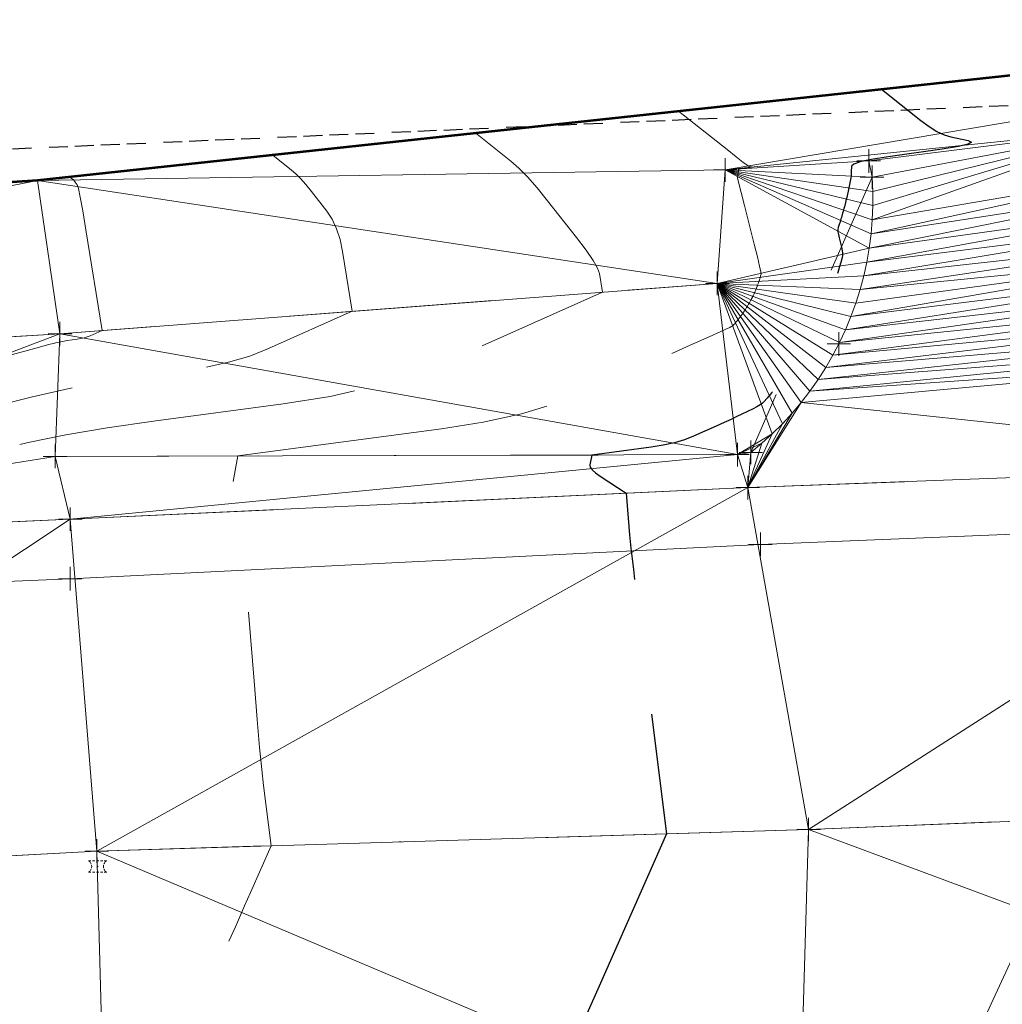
# Model space of a CAD drawing. Extents: x 2312693 to 2320081, y 680305 to 681656.
# Tile 7 of 37: x 2316574 to 2316615, y 681064 to 681106. Entities that reach past the tile are written whole.
import ezdxf

# ---------------------------------------------------------------- set-up
doc = ezdxf.new("R2010")
doc.units = 0
doc.header["$MEASUREMENT"] = 0
for name, pattern in [('CENTER LINE DOUBLE SOLID', [0]), ('DGN Style 2', [14.384926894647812, 8.630956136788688, -5.753970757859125]), ('DGN Style 3', [20.138897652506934, 14.38492689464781, -5.753970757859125]), ('DGN Style 4', [23.030267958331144, 11.50794151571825, -5.753970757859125, 0.01438492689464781, -5.753970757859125]), ('DGN Style 5', [10.069448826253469, 4.315478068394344, -5.753970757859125]), ('rowex', [4.85, 0.8, -0.375, -0.375, 0.8, -0.3, 0.8, -0.3, 0.8, -0.3])]:
    doc.linetypes.add(name, pattern=pattern)
for name, color, linetype, lineweight in [('DT_X_Contour_Major', 132, 'DGN Style 3', 30), ('DT_X_Contour_Minor', 136, 'DGN Style 3', 0), ('DT_X_Terrain_Ground_Line', 92, 'DGN Style 3', 13), ('DT_X_Triangles', 91, 'Continuous', 0), ('PM_X_Cells', 7, 'Continuous', 0), ('PM_X_Cells (Construction)', 7, 'Continuous', 0), ('PM_X_CL_Double_Solid', 40, 'CENTER LINE DOUBLE SOLID', 0), ('PM_X_Transverse_Line', 7, 'Continuous', 0), ('PV_X_COP', 4, 'DGN Style 4', 0), ('PV_X_Driveway', 7, 'DGN Style 5', 0), ('PV_X_EOP', 7, 'DGN Style 3', 0), ('RW_X_Fee_RW', 6, 'rowex', 30), ('SV_X_Toe_of_Slope', 193, 'DGN Style 2', 0), ('SV_X_Top_of_Bank', 97, 'DGN Style 2', 0)]:
    doc.layers.add(name, color=color, linetype=linetype, lineweight=lineweight)
doc.layers.add('SV_X_Shot_Marker (Construction)', color=40, linetype='Continuous', lineweight=0, transparency=0.5)
doc.layers.add('SV_X_Terrain_Boundary', color=7, linetype='Continuous', lineweight=53, plot=False)

# ---------------------------------------------------------------- blocks, each defined once
blk = doc.blocks.new('SVPT_323')
at = {"layer": 'SV_X_Shot_Marker (Construction)', "transparency": 33554495}
for p, q in [((1.455191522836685e-11, 0.02500000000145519), (1.455191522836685e-11, -0.02500000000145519)), ((-0.02499999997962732, 0), (0.02500000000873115, 0))]:
    blk.add_line(p, q, dxfattribs=at)
blk.add_point((1.455191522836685e-11, 0), dxfattribs=at)
blk = doc.blocks.new('SVPT_324')
at = {"layer": 'SV_X_Shot_Marker (Construction)', "transparency": 33554495}
for p, q in [((1.455191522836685e-11, 0.02500000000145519), (1.455191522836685e-11, -0.02500000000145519)), ((-0.02499999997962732, 0), (0.02500000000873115, 0))]:
    blk.add_line(p, q, dxfattribs=at)
blk.add_point((1.455191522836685e-11, 0), dxfattribs=at)
blk = doc.blocks.new('PMRM1_11')
at = {"layer": 'PM_X_Cells', "color": 52, "linetype": 'Continuous', "lineweight": 0}
for p, q in [((-0.3855000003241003, 0.2441666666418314), (-0.285500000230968, 0.2441666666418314)), ((-0.2177500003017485, 0.2441666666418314), (-0.1177500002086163, 0.2441666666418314)), ((-0.05000000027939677, 0.2441666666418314), (0.04999999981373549, 0.2441666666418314)), ((0.1176666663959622, 0.2441666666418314), (0.2176666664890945, 0.2441666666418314)), ((0.2853333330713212, 0.2441666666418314), (0.3853333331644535, 0.2441666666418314)), ((-0.3855000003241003, -0.2441666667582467), (-0.285500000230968, -0.2441666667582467)), ((-0.2177500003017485, -0.2441666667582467), (-0.1177500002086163, -0.2441666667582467)), ((-0.05000000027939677, -0.2441666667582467), (0.04999999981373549, -0.2441666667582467)), ((0.1176666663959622, -0.2441666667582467), (0.2176666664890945, -0.2441666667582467)), ((0.2853333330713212, -0.2441666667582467), (0.3853333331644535, -0.2441666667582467))]:
    blk.add_line(p, q, dxfattribs=at)
at = {"layer": 'PM_X_Cells', "color": 52, "linetype": 'Continuous', "lineweight": 0, "extrusion": (0, 0, -1)}
for start, end in [(121.9738416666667, 137.9153194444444), (145.1792583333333, 161.1121944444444), (168.3797944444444, 191.6096111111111), (222.0794527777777, 238.0261583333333), (198.8889194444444, 214.8218083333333)]:
    blk.add_arc((0.5379173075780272, 0), 0.2878339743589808, start, end, dxfattribs=at)
at = {"layer": 'PM_X_Cells', "color": 52, "linetype": 'Continuous', "lineweight": 0}
for start, end in [(168.3815666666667, 191.6091416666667), (145.1781888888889, 161.1097805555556), (121.9738416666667, 137.9163055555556), (198.887175, 214.8207416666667), (222.0817333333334, 238.0261583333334)]:
    blk.add_arc((0.5377506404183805, 0), 0.2878339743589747, start, end, dxfattribs=at)
at = {"layer": 'PM_X_Cells (Construction)', "color": 52, "linetype": 'Continuous', "lineweight": 30}
blk.add_point((0, 0), dxfattribs=at)
blk = doc.blocks.new('SVPT_327')
at = {"layer": 'SV_X_Shot_Marker (Construction)', "transparency": 33554495}
for p, q in [((0, 0.02499999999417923), (0, -0.02500000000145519)), ((-0.02499999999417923, 0), (0.02500000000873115, 0))]:
    blk.add_line(p, q, dxfattribs=at)
blk.add_point((0, 0), dxfattribs=at)
blk = doc.blocks.new('SVPT_328')
at = {"layer": 'SV_X_Shot_Marker (Construction)', "transparency": 33554495}
for p, q in [((0, 0.02499999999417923), (0, -0.02500000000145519)), ((-0.02499999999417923, 0), (0.02500000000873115, 0))]:
    blk.add_line(p, q, dxfattribs=at)
blk.add_point((0, 0), dxfattribs=at)
blk = doc.blocks.new('SVPT_391')
at = {"layer": 'SV_X_Shot_Marker (Construction)', "transparency": 33554495}
for p, q in [((0, 0.02500000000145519), (0, -0.02500000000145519)), ((-0.02500000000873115, 0), (0.02499999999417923, 0))]:
    blk.add_line(p, q, dxfattribs=at)
blk.add_point((0, 0), dxfattribs=at)
blk = doc.blocks.new('SVPT_392')
at = {"layer": 'SV_X_Shot_Marker (Construction)', "transparency": 33554495}
for p, q in [((-1.455191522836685e-11, 0.02500000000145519), (-1.455191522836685e-11, -0.02499999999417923)), ((-0.02500000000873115, 0), (0.02499999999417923, 0))]:
    blk.add_line(p, q, dxfattribs=at)
blk.add_point((-1.455191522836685e-11, 0), dxfattribs=at)
blk = doc.blocks.new('SVPT_393')
at = {"layer": 'SV_X_Shot_Marker (Construction)', "transparency": 33554495}
for p, q in [((1.455191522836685e-11, 0.02500000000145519), (1.455191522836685e-11, -0.02499999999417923)), ((-0.02499999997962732, 0), (0.02500000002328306, 0))]:
    blk.add_line(p, q, dxfattribs=at)
blk.add_point((1.455191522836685e-11, 0), dxfattribs=at)
blk = doc.blocks.new('SVPT_394')
at = {"layer": 'SV_X_Shot_Marker (Construction)', "transparency": 33554495}
for p, q in [((1.455191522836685e-11, 0.02500000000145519), (1.455191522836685e-11, -0.02500000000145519)), ((-0.02499999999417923, 0), (0.02500000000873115, 0))]:
    blk.add_line(p, q, dxfattribs=at)
blk.add_point((1.455191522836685e-11, 0), dxfattribs=at)
blk = doc.blocks.new('SVPT_395')
at = {"layer": 'SV_X_Shot_Marker (Construction)', "transparency": 33554495}
for p, q in [((0, 0.02500000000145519), (0, -0.02500000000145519)), ((-0.02500000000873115, 0), (0.02499999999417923, 0))]:
    blk.add_line(p, q, dxfattribs=at)
blk.add_point((0, 0), dxfattribs=at)
blk = doc.blocks.new('SVPT_396')
at = {"layer": 'SV_X_Shot_Marker (Construction)', "transparency": 33554495}
for p, q in [((0, 0.02500000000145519), (0, -0.02500000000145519)), ((-0.02500000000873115, 0), (0.02499999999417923, 0))]:
    blk.add_line(p, q, dxfattribs=at)
blk.add_point((0, 0), dxfattribs=at)
blk = doc.blocks.new('SVPT_397')
at = {"layer": 'SV_X_Shot_Marker (Construction)', "transparency": 33554495}
for p, q in [((-1.455191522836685e-11, 0.02500000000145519), (-1.455191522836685e-11, -0.02500000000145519)), ((-0.02500000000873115, 0), (0.02499999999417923, 0))]:
    blk.add_line(p, q, dxfattribs=at)
blk.add_point((-1.455191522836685e-11, 0), dxfattribs=at)
blk = doc.blocks.new('SVPT_398')
at = {"layer": 'SV_X_Shot_Marker (Construction)', "transparency": 33554495}
for p, q in [((0, 0.02500000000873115), (0, -0.02499999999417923)), ((-0.02500000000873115, 7.275957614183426e-12), (0.02499999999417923, 7.275957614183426e-12))]:
    blk.add_line(p, q, dxfattribs=at)
blk.add_point((0, 7.275957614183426e-12), dxfattribs=at)
blk = doc.blocks.new('SVPT_399')
at = {"layer": 'SV_X_Shot_Marker (Construction)', "transparency": 33554495}
for p, q in [((1.455191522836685e-11, 0.02500000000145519), (1.455191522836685e-11, -0.02500000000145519)), ((-0.02499999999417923, 0), (0.02500000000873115, 0))]:
    blk.add_line(p, q, dxfattribs=at)
blk.add_point((1.455191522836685e-11, 0), dxfattribs=at)
blk = doc.blocks.new('SVPT_400')
at = {"layer": 'SV_X_Shot_Marker (Construction)', "transparency": 33554495}
for p, q in [((0, 0.02500000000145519), (0, -0.02500000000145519)), ((-0.02499999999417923, 0), (0.02499999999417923, 0))]:
    blk.add_line(p, q, dxfattribs=at)
blk.add_point((0, 0), dxfattribs=at)
blk = doc.blocks.new('SVPT_401')
at = {"layer": 'SV_X_Shot_Marker (Construction)', "transparency": 33554495}
for p, q in [((0, 0.02500000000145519), (0, -0.02500000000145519)), ((-0.02499999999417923, 0), (0.02500000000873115, 0))]:
    blk.add_line(p, q, dxfattribs=at)
blk.add_point((0, 0), dxfattribs=at)
blk = doc.blocks.new('SVPT_402')
at = {"layer": 'SV_X_Shot_Marker (Construction)', "transparency": 33554495}
for p, q in [((1.455191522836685e-11, 0.02500000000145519), (1.455191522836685e-11, -0.02499999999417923)), ((-0.02499999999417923, 7.275957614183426e-12), (0.02500000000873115, 7.275957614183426e-12))]:
    blk.add_line(p, q, dxfattribs=at)
blk.add_point((1.455191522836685e-11, 7.275957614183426e-12), dxfattribs=at)
blk = doc.blocks.new('SVPT_403')
at = {"layer": 'SV_X_Shot_Marker (Construction)', "transparency": 33554495}
for p, q in [((0, 0.02500000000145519), (0, -0.02499999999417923)), ((-0.02500000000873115, 0), (0.02499999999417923, 0))]:
    blk.add_line(p, q, dxfattribs=at)
blk.add_point((0, 0), dxfattribs=at)
blk = doc.blocks.new('SVPT_404')
at = {"layer": 'SV_X_Shot_Marker (Construction)', "transparency": 33554495}
for p, q in [((1.455191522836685e-11, 0.02500000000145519), (1.455191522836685e-11, -0.02499999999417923)), ((-0.02499999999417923, 7.275957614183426e-12), (0.02500000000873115, 7.275957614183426e-12))]:
    blk.add_line(p, q, dxfattribs=at)
blk.add_point((1.455191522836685e-11, 7.275957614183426e-12), dxfattribs=at)
blk = doc.blocks.new('*U658', base_point=(2316970.9905, 681325.163, 1161.5595))
at = {"layer": 'DT_X_Contour_Major', "elevation": 1165.000000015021, "flags": 128}
blk.add_lwpolyline([(2316610.183883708, 681102.7428651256), (2316611.85817623, 681101.4174564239), (2316612.206419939, 681101.161413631), (2316612.533597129, 681100.9613175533), (2316612.839707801, 681100.8171681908), (2316613.124751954, 681100.7289655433), (2316613.856781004, 681100.5683541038), (2316613.993933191, 681100.5009376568), (2316613.856367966, 681100.4191468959), (2316613.44408533, 681100.3229818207), (2316612.75708528, 681100.2124424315), (2316610.558795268, 681099.8985049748), (2316609.837319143, 681099.7842375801), (2316609.321608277, 681099.6768884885), (2316609.011662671, 681099.5764576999), (2316608.907482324, 681099.4829452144), (2316608.904021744, 681099.2428029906), (2316608.901016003, 681099.1546661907), (2316608.894594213, 681099.0703624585), (2316608.884756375, 681098.9898917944), (2316608.871502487, 681098.9132541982), (2316608.831604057, 681098.7139980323), (2316608.816463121, 681098.6396541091), (2316608.800964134, 681098.5660644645), (2316608.785107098, 681098.4932290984), (2316608.768892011, 681098.4211480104), (2316608.725174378, 681098.2299374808), (2316608.708607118, 681098.1585638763), (2316608.691693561, 681098.0878509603), (2316608.674433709, 681098.0177987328), (2316608.65682756, 681097.9484071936), (2316608.609416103, 681097.7642440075), (2316608.591467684, 681097.6954717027), (2316608.573181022, 681097.627277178), (2316608.554556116, 681097.5596604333), (2316608.535592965, 681097.4926214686), (2316608.484573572, 681097.3146212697), (2316608.465274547, 681097.2481230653), (2316608.445642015, 681097.1821286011), (2316608.425675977, 681097.1166378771), (2316608.405376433, 681097.0516508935), (2316608.350799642, 681096.8790239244), (2316608.337573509, 681096.8037807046), (2316608.338827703, 681096.7075212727), (2316608.354562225, 681096.5902456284), (2316608.384777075, 681096.4519537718), (2316608.484657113, 681096.0551538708), (2316608.514764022, 681095.9155777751), (2316608.530174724, 681095.7944494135), (2316608.530889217, 681095.691768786), (2316608.516907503, 681095.6075358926), (2316608.460027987, 681095.4075118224), (2316608.43847203, 681095.3327854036), (2316608.416463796, 681095.2586242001), (2316608.394003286, 681095.1850282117), (2316608.371090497, 681095.1119974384), (2316608.309386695, 681094.91800233), (2316608.286023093, 681094.8455134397), (2316608.26221014, 681094.7735431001), (2316608.237947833, 681094.7020913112), (2316608.213236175, 681094.6311580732), (2316608.146739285, 681094.4426941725), (2316608.121578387, 681094.3722580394), (2316608.095968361, 681094.302297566), (2316608.069909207, 681094.232812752), (2316608.043400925, 681094.1638035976), (2316607.972113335, 681093.9804133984), (2316607.945154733, 681093.9118601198), (2316607.917744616, 681093.8437429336), (2316607.889882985, 681093.7760618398), (2316607.86156984, 681093.7088168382), (2316607.785466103, 681093.5300782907), (2316607.756698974, 681093.4632510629), (2316607.72747539, 681093.3968232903), (2316607.697795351, 681093.3307949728), (2316607.667658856, 681093.2651661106), (2316607.586686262, 681093.0906884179), (2316607.556089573, 681093.0254419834), (2316607.525028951, 681092.9605609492), (2316607.493504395, 681092.8960453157), (2316607.461515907, 681092.8318950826), (2316607.375594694, 681092.6613149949), (2316607.343137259, 681092.5975142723), (2316607.310205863, 681092.5340471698), (2316607.276800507, 681092.4709136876), (2316607.24292119, 681092.4081138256), (2316607.151944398, 681092.241092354), (2316607.117584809, 681092.1786112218), (2316607.082738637, 681092.1164339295), (2316607.047405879, 681092.0545604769), (2316607.011586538, 681091.9929908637), (2316606.915419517, 681091.8292103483), (2316606.879105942, 681091.7679305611), (2316606.842290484, 681091.7069265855), (2316606.804973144, 681091.6461984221), (2316606.767153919, 681091.5857460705), (2316606.665633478, 681091.4249075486), (2316606.627303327, 681091.3647177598), (2316606.588453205, 681091.3047772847), (2316606.549083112, 681091.2450861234), (2316606.509193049, 681091.1856442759), (2316606.402126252, 681091.0274651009), (2316606.361705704, 681090.968259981), (2316606.32074416, 681090.909279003), (2316606.279241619, 681090.8505221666), (2316606.237198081, 681090.7919894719), (2316606.124360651, 681090.6362011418), (2316606.08176404, 681090.5778805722), (2316606.038602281, 681090.5197601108), (2316605.994875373, 681090.4618397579), (2316605.950583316, 681090.4041195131), (2316605.831717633, 681090.250465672), (2316605.786846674, 681090.1929340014), (2316605.741383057, 681090.1355793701), (2316605.695326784, 681090.0784017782), (2316605.648677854, 681090.0214012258), (2316605.523490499, 681089.8696358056), (2316605.476233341, 681089.8128011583), (2316605.428352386, 681089.7561212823), (2316605.379847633, 681089.6995961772), (2316605.330719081, 681089.6432258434), (2316605.198877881, 681089.4931113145), (2316605.133061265, 681089.4327110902), (2316605.034492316, 681089.3640963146), (2316604.903171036, 681089.2872669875), (2316604.739097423, 681089.2022231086), (2316604.257898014, 681088.9644866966), (2316604.054947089, 681088.8663967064), (2316603.806993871, 681088.7504290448), (2316603.514038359, 681088.6165837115), (2316603.176080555, 681088.464860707), (2316602.214856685, 681088.0364291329), (2316601.832019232, 681087.8868999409), (2316601.404424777, 681087.7596360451), (2316600.932073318, 681087.6546374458), (2316600.414964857, 681087.571904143), (2316597.897359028, 681087.2377677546), (2316597.820921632, 681086.8233006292), (2316597.83609883, 681086.7262813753), (2316597.914389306, 681086.6128523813), (2316598.05579306, 681086.4830136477), (2316598.260310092, 681086.336765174), (2316599.361987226, 681085.6159829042), (2316599.503001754, 681083.8489691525), (2316599.557741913, 681083.2942821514), (2316599.661527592, 681082.3875127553), (2316599.814358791, 681081.1286609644), (2316600.01623551, 681079.517726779), (2316601.072766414, 681071.1785083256), (2316598.213147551, 681064.7168758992), (2316597.639607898, 681063.4213460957), (2316597.14453988, 681062.304027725), (2316596.727943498, 681061.3649207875), (2316596.38981875, 681060.6040252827), (2316594.995003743, 681057.4690062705), (2316582.665840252, 681053.9505473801), (2316580.319148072, 681053.2801704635), (2316578.562998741, 681052.7769506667), (2316577.39739226, 681052.4408879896), (2316576.82232863, 681052.2719824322), (2316576.07621608, 681052.0444437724), (2316575.811896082, 681051.9606675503), (2316575.578520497, 681051.8799928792), (2316575.376089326, 681051.802419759), (2316575.20460257, 681051.7279481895), (2316574.476534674, 681051.3876511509), (2316576.531729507, 681050.9900143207), (2316577.320586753, 681050.7990078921), (2316578.806360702, 681050.396404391), (2316580.989051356, 681049.7822038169), (2316583.868658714, 681048.9564061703), (2316592.476833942, 681046.4721496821), (2316595.33471813, 681045.6238754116), (2316597.452239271, 681044.9422449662), (2316598.829397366, 681044.4272583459), (2316599.466192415, 681044.0789155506), (2316600.710388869, 681042.8421514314), (2316602.973594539, 681041.0406101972), (2316603.423856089, 681040.648484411), (2316603.804695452, 681040.2441961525), (2316604.116112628, 681039.8277454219), (2316604.358107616, 681039.3991322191), (2316605.325432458, 681037.3705581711)], dxfattribs=at)
at = {"layer": 'DT_X_Contour_Minor', "flags": 128}
for points, elevation in [([(2316618.787366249, 681103.6728639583), (2316620.0809647, 681102.6488214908), (2316620.372776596, 681102.4460051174), (2316620.693812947, 681102.2764313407), (2316621.044073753, 681102.1401001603), (2316621.423559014, 681102.0370115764), (2316622.474485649, 681101.8064321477), (2316622.838405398, 681101.7287096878), (2316623.141969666, 681101.6684768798), (2316623.385178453, 681101.6257337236), (2316623.568031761, 681101.600480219), (2316623.975166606, 681101.5564570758), (2316624.105124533, 681101.5236024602), (2316624.18964718, 681101.4580559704), (2316624.228734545, 681101.3598176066), (2316624.222386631, 681101.2288873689), (2316624.144878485, 681100.8361509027), (2316624.114552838, 681100.693051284), (2316624.081707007, 681100.5583047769), (2316624.046340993, 681100.4319113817), (2316624.008454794, 681100.3138710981), (2316623.904064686, 681100.0102344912), (2316623.864739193, 681099.8951539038), (2316623.825055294, 681099.7776395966), (2316623.785012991, 681099.6576915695), (2316623.744612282, 681099.5353098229), (2316623.636399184, 681099.2057135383), (2316623.595610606, 681099.0807048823), (2316623.554404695, 681098.9528761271), (2316623.51278145, 681098.8222272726), (2316623.470740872, 681098.6887583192), (2316623.358076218, 681098.329080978), (2316623.31596648, 681098.1938414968), (2316623.274135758, 681098.0578810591), (2316623.232584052, 681097.9211996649), (2316623.191311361, 681097.7837973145), (2316622.999356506, 681097.1409041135), (2316622.95866431, 681097.1003802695), (2316622.945343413, 681097.0870444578), (2316622.941771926, 681097.0834002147), (2316622.940259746, 681097.0817717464), (2316622.938973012, 681097.0801168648), (2316622.923053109, 681097.063878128), (2316622.876258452, 681097.0164030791), (2316622.798589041, 681096.9376917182), (2316622.690044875, 681096.8277440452), (2316622.359427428, 681096.4929018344), (2316622.250087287, 681096.3818918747), (2316622.170029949, 681096.2999936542), (2316622.119255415, 681096.2472071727), (2316622.097763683, 681096.2235324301), (2316622.079496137, 681096.1992154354), (2316622.060205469, 681096.1775332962), (2316622.016034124, 681096.1307246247), (2316621.946982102, 681096.0587894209), (2316621.853049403, 681095.9617276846), (2316621.56938797, 681095.669394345), (2316621.474852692, 681095.5714636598), (2316621.403992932, 681095.4969216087), (2316621.356808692, 681095.4457681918), (2316621.333299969, 681095.4180034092), (2316621.302177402, 681095.3751488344), (2316621.290534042, 681095.3590634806), (2316621.278945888, 681095.3429483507), (2316621.267412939, 681095.3268034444), (2316621.255935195, 681095.3106287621), (2316621.225401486, 681095.2674565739), (2316621.203450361, 681095.2405795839), (2316621.160497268, 681095.1923277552), (2316621.096542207, 681095.1227010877), (2316621.011585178, 681095.0316995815), (2316620.757030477, 681094.7605291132), (2316620.671654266, 681094.6688434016), (2316620.606441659, 681094.5971641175), (2316620.561392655, 681094.5454912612), (2316620.536507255, 681094.5138248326), (2316620.497030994, 681094.4560562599), (2316620.473782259, 681094.4259315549), (2316620.433643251, 681094.3788838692), (2316620.376613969, 681094.3149132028), (2316620.302694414, 681094.2340195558), (2316620.083055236, 681093.9957391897), (2316620.008843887, 681093.914310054), (2316619.950939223, 681093.8487329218), (2316619.909341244, 681093.7990077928), (2316619.884049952, 681093.7651346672), (2316619.838348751, 681093.6959423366), (2316619.814420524, 681093.6633657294), (2316619.776911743, 681093.6175301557), (2316619.725822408, 681093.5584356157), (2316619.661152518, 681093.4860821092), (2316619.470592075, 681093.2754608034), (2316619.405731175, 681093.2026963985), (2316619.354068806, 681093.1423691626), (2316619.31560497, 681093.0944790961), (2316619.290339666, 681093.0590261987), (2316619.240563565, 681092.9810680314), (2316619.216438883, 681092.9467101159), (2316619.181396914, 681092.9021049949), (2316619.135437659, 681092.8472526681), (2316619.078561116, 681092.7821531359), (2316618.912333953, 681092.5948914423), (2316618.855346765, 681092.5294862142), (2316618.809055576, 681092.4737167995), (2316618.773460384, 681092.4275831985), (2316618.74856119, 681092.3910854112), (2316618.696424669, 681092.3066057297), (2316618.672485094, 681092.2710370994), (2316618.639768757, 681092.227690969), (2316618.598275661, 681092.1765673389), (2316618.548005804, 681092.1176662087), (2316618.402250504, 681091.9502265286), (2316618.351934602, 681091.8911091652), (2316618.310303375, 681091.8393368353), (2316618.277356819, 681091.7949095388), (2316618.253094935, 681091.7578272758), (2316618.199976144, 681091.6687346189), (2316618.176526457, 681091.632444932), (2316618.14601649, 681091.5903953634), (2316618.108446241, 681091.5425859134), (2316618.063815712, 681091.489016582), (2316617.935387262, 681091.3384851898), (2316617.890763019, 681091.2847761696), (2316617.853211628, 681091.2365476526), (2316617.822733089, 681091.1937996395), (2316617.799327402, 681091.1565321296), (2316617.746342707, 681091.0644594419), (2316617.72362904, 681091.0278719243), (2316617.695226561, 681090.9871638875), (2316617.661135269, 681090.9423353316), (2316617.621355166, 681090.8933862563), (2316617.507689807, 681090.7573613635), (2316617.467958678, 681090.7083384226), (2316617.43401431, 681090.6632882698), (2316617.405856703, 681090.6222109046), (2316617.383485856, 681090.5851063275), (2316617.331545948, 681090.491457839), (2316617.29585532, 681090.423865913), (2316617.227738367, 681090.2913265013), (2316617.12719509, 681090.0938396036), (2316616.994225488, 681089.8314052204), (2316616.596404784, 681089.0449835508), (2316616.45691518, 681088.7461467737), (2316616.336811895, 681088.4394526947), (2316616.236094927, 681088.1249013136), (2316616.15476428, 681087.8024926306), (2316615.820456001, 681086.2795850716), (2316616.589750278, 681080.2433894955), (2316616.755006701, 681079.0018161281), (2316616.921078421, 681077.864036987), (2316617.08796544, 681076.8300520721), (2316617.255667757, 681075.8998613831), (2316618.040180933, 681071.8011580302), (2316617.048947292, 681069.0124018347), (2316616.778897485, 681068.3084675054), (2316616.393562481, 681067.391845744), (2316615.892942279, 681066.2625365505), (2316615.27703688, 681064.9205399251), (2316612.133812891, 681058.1616183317), (2316610.058328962, 681057.4455630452), (2316609.281757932, 681057.1979998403), (2316607.841537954, 681056.7621910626), (2316605.737669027, 681056.1381367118), (2316602.970151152, 681055.3258367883), (2316588.506553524, 681051.0958641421), (2316601.83692899, 681047.248815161), (2316604.383123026, 681046.4810240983), (2316606.308687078, 681045.8263861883), (2316607.613621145, 681045.2849014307), (2316608.297925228, 681044.8565698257), (2316610.043207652, 681043.1217130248), (2316611.739903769, 681041.7711207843), (2316612.092403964, 681041.4458082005), (2316612.42274907, 681041.0486956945), (2316612.730939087, 681040.5797832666), (2316613.016974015, 681040.039070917), (2316614.300108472, 681037.3482134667)], 1164.000000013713), ([(2316601.580401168, 681101.8128662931), (2316603.635387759, 681100.1860913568), (2316604.02434685, 681099.8802704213), (2316604.310515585, 681099.659996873), (2316604.493893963, 681099.525270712), (2316604.574481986, 681099.4760919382), (2316604.652329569, 681099.4590117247), (2316604.66691501, 681099.4518423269), (2316604.652285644, 681099.4431442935), (2316604.608441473, 681099.4329176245), (2316604.535382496, 681099.4211623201), (2316604.301605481, 681099.3877766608), (2316604.224880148, 681099.3756249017), (2316604.170036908, 681099.3642088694), (2316604.137075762, 681099.3535285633), (2316604.125996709, 681099.343583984), (2316604.125628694, 681099.3180460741), (2316604.125309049, 681099.3086731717), (2316604.124626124, 681099.2997078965), (2316604.12357992, 681099.2911502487), (2316604.122170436, 681099.2830002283), (2316604.116317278, 681099.2539042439), (2316604.112982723, 681099.2383326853), (2316604.104847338, 681099.2027427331), (2316604.103048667, 681099.1952227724), (2316604.101213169, 681099.1877730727), (2316604.099340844, 681099.1803936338), (2316604.092390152, 681099.1534952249), (2316604.088464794, 681099.1390523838), (2316604.078970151, 681099.1059219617), (2316604.074759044, 681099.0919391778), (2316604.07260029, 681099.085028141), (2316604.066796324, 681099.0666701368), (2316604.084244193, 681098.9837643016), (2316604.140940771, 681098.7488153), (2316604.23688606, 681098.3618231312), (2316604.372080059, 681097.8227877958), (2316604.784929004, 681096.1826360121), (2316604.91945903, 681095.6411695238), (2316605.013412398, 681095.246883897), (2316605.066789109, 681094.9997791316), (2316605.079589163, 681094.8998552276), (2316605.05962043, 681094.8296326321), (2316605.052052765, 681094.8033983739), (2316605.044326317, 681094.7773625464), (2316605.03644109, 681094.7515251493), (2316605.028397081, 681094.7258861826), (2316605.006734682, 681094.657780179), (2316604.998532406, 681094.6323314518), (2316604.990172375, 681094.6070647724), (2316604.981654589, 681094.581980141), (2316604.97297905, 681094.5570775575), (2316604.949633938, 681094.4909133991), (2316604.940800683, 681094.4661853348), (2316604.931809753, 681094.4416242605), (2316604.922661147, 681094.4172301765), (2316604.913354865, 681094.3930030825), (2316604.888327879, 681094.3286201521), (2316604.878863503, 681094.3045531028), (2316604.869240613, 681094.2806391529), (2316604.85945921, 681094.2568783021), (2316604.849519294, 681094.2332705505), (2316604.8228015, 681094.1705206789), (2316604.812702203, 681094.1470595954), (2316604.802442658, 681094.1237387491), (2316604.792022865, 681094.1005581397), (2316604.781442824, 681094.0775177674), (2316604.753015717, 681094.0162637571), (2316604.742274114, 681093.993357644), (2316604.731369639, 681093.9705798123), (2316604.720302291, 681093.9479302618), (2316604.709072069, 681093.925408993), (2316604.678907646, 681093.8655233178), (2316604.667512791, 681093.8431247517), (2316604.655951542, 681093.82084331), (2316604.644223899, 681093.7986789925), (2316604.632329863, 681093.7766317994), (2316604.600390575, 681093.7179954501), (2316604.588327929, 681093.6960601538), (2316604.576094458, 681093.6742315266), (2316604.563690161, 681093.6525095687), (2316604.551115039, 681093.6308942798), (2316604.517353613, 681093.5733957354), (2316604.50460498, 681093.5518821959), (2316604.49168015, 681093.530465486), (2316604.478579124, 681093.5091456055), (2316604.465301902, 681093.4879225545), (2316604.429661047, 681093.4314568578), (2316604.416204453, 681093.410325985), (2316604.402565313, 681093.3892826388), (2316604.388743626, 681093.3683268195), (2316604.374739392, 681093.347458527), (2316604.337151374, 681093.2919264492), (2316604.322960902, 681093.2711412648), (2316604.308580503, 681093.2504347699), (2316604.294010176, 681093.2298069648), (2316604.279249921, 681093.209257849), (2316604.239636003, 681093.1545651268), (2316604.22468158, 681093.1340904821), (2316604.209528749, 681093.1136860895), (2316604.194177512, 681093.0933519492), (2316604.178627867, 681093.073088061), (2316604.136897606, 681093.0191446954), (2316604.121144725, 681092.9989470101), (2316604.105183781, 681092.978811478), (2316604.089014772, 681092.9587380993), (2316604.072637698, 681092.9387268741), (2316604.028688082, 681092.8854464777), (2316604.012097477, 681092.8654934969), (2316603.995287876, 681092.8455948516), (2316603.978259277, 681092.825750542), (2316603.96101168, 681092.8059605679), (2316603.914726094, 681092.7532597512), (2316603.891619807, 681092.7320550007), (2316603.857015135, 681092.7079663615), (2316603.810912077, 681092.6809938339), (2316603.753310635, 681092.6511374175), (2316603.584375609, 681092.5676751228), (2316603.374523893, 681092.4714618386), (2316602.871670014, 681092.2454187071), (2316602.075813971, 681091.8895457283), (2316600.986955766, 681091.4038429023), (2316597.692664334, 681089.9355289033), (2316596.380609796, 681089.4230647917), (2316594.915164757, 681088.9869079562), (2316593.296329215, 681088.6270583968), (2316591.524103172, 681088.3435161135), (2316582.895803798, 681087.1983691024), (2316582.633838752, 681085.7779138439), (2316582.593751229, 681085.5056699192), (2316582.585759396, 681085.2977046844), (2316582.609863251, 681085.1540181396), (2316582.666062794, 681085.0746102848), (2316583.003217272, 681084.8540239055), (2316583.59189695, 681077.4774429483), (2316583.710935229, 681076.0259738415), (2316583.815758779, 681074.8329583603), (2316583.906367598, 681073.8983965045), (2316583.982761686, 681073.2222882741), (2316584.306099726, 681070.6701749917), (2316583.430949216, 681068.6926733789), (2316583.175894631, 681068.1174393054), (2316582.78579538, 681067.2392377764), (2316582.260651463, 681066.0580687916), (2316581.60046288, 681064.5739323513), (2316578.204478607, 681056.9410382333), (2316577.56172619, 681056.7576115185), (2316577.239693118, 681056.6617632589), (2316576.549059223, 681056.4528299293), (2316575.489824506, 681056.1308115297), (2316574.061988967, 681055.6957080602), (2316569.762959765, 681054.3846520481), (2316568.239973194, 681053.9019414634), (2316566.895285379, 681053.4371017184), (2316565.728896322, 681052.9901328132), (2316564.740806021, 681052.5610347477), (2316560.545748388, 681050.6002757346), (2316572.387584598, 681048.3091303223), (2316574.848928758, 681047.8099897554), (2316577.157888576, 681047.2944875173), (2316579.314464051, 681046.7626236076), (2316581.318655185, 681046.2143980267), (2316586.459985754, 681044.7306475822), (2316588.166889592, 681044.2240061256), (2316589.431603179, 681043.8168945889), (2316590.254126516, 681043.5093129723), (2316590.634459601, 681043.3012612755), (2316591.377570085, 681042.5625898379), (2316594.207285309, 681040.31009961), (2316594.755308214, 681039.8511606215), (2316595.186641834, 681039.4396966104), (2316595.501286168, 681039.0757075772), (2316595.699241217, 681038.7591935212), (2316596.350756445, 681037.3929028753)], 1166.000000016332), ([(2316592.976918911, 681100.882867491), (2316594.468538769, 681099.7020666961), (2316594.805586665, 681099.4072613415), (2316595.177464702, 681099.0289027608), (2316595.584172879, 681098.5669909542), (2316596.025711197, 681098.0215259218), (2316597.249586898, 681096.4555482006), (2316597.654623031, 681095.9203905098), (2316597.951824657, 681095.4894007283), (2316598.141191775, 681095.1625788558), (2316598.222724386, 681094.9399248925), (2316598.351596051, 681094.1439315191), (2316591.770445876, 681091.2106163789), (2316590.278247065, 681090.6263471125), (2316588.622143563, 681090.130674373), (2316586.802135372, 681089.7235981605), (2316584.81822249, 681089.4051184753), (2316579.309248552, 681088.6739680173), (2316577.349379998, 681088.3920528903), (2316575.601504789, 681088.0946703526), (2316574.065622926, 681087.7818204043), (2316572.741734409, 681087.4535030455), (2316569.494022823, 681086.5573668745), (2316568.421132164, 681086.2300496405), (2316567.638243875, 681085.9202000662), (2316567.145357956, 681085.6278181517), (2316566.942474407, 681085.3529038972), (2316566.67235671, 681084.1107285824), (2316566.993826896, 681080.3719154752), (2316567.067290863, 681079.5056290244), (2316567.149909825, 681078.5091181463), (2316567.241683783, 681077.3823828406), (2316567.342612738, 681076.1254231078), (2316567.834976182, 681069.955754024), (2316565.779152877, 681065.1210097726), (2316565.338010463, 681064.0872209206), (2316564.895650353, 681063.057887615), (2316564.452072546, 681062.0330098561), (2316564.007277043, 681061.0125876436), (2316561.928723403, 681056.2610135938), (2316558.871138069, 681055.3285552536), (2316558.197545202, 681055.1068414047), (2316557.487160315, 681054.8413248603), (2316556.739983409, 681054.5320056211), (2316555.956014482, 681054.1788836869), (2316553.816374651, 681053.1788216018), (2316553.008158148, 681052.8046929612), (2316552.188238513, 681052.4323536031), (2316551.356615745, 681052.0618035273), (2316550.513289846, 681051.6930427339), (2316546.550461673, 681049.9763340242), (2316550.533155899, 681049.3717429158), (2316551.495978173, 681049.2093014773), (2316552.67757604, 681048.9810876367), (2316554.0779495, 681048.6871013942), (2316555.697098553, 681048.3273427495), (2316560.306530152, 681047.2802898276), (2316562.076797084, 681046.886847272), (2316563.93052418, 681046.4918092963), (2316565.867711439, 681046.0951759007), (2316567.888358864, 681045.6969470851), (2316573.388032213, 681044.6328763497), (2316575.271104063, 681044.2610760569), (2316576.795564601, 681043.9437282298), (2316577.961413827, 681043.6808328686), (2316578.768651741, 681043.4723899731), (2316580.443137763, 681042.9891455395), (2316580.999061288, 681042.8241368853), (2316581.410967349, 681042.6915442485), (2316581.678855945, 681042.5913676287), (2316581.802727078, 681042.523607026), (2316582.044751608, 681042.2830282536), (2316585.440976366, 681039.5795890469), (2316586.086760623, 681039.0538368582), (2316586.568588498, 681038.6351970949), (2316586.886459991, 681038.323669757), (2316587.040375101, 681038.1192548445), (2316587.376080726, 681037.415247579)], 1166.999999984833), ([(2316584.37343637, 681099.9528686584), (2316585.174171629, 681099.3189880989), (2316585.35510656, 681099.1607299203), (2316585.554739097, 681098.9576184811), (2316585.77306924, 681098.7096537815), (2316586.01009699, 681098.4168358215), (2316586.667101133, 681097.5761835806), (2316586.893653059, 681097.232571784), (2316587.08055573, 681096.832225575), (2316587.227809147, 681096.3751449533), (2316587.335413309, 681095.8613299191), (2316587.745051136, 681093.33114613), (2316584.198087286, 681091.7502123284), (2316583.393854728, 681091.4353157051), (2316582.501284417, 681091.1681688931), (2316581.520376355, 681090.9487718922), (2316580.451130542, 681090.7771247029), (2316577.482024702, 681090.3830652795), (2316576.099497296, 681090.1411058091), (2316574.178744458, 681089.7107719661), (2316571.719766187, 681089.0920637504), (2316568.722562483, 681088.2849811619), (2316560.012385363, 681085.8815950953), (2316557.114400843, 681085.0831890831), (2316554.953080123, 681084.4905105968), (2316553.528423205, 681084.1035596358), (2316552.840430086, 681083.9223362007), (2316551.98800017, 681083.7133770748), (2316551.6886926, 681083.6413792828), (2316551.43009233, 681083.582105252), (2316551.212199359, 681083.5355549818), (2316551.035013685, 681083.5017284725), (2316550.303130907, 681083.3735602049), (2316550.393560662, 681082.8965939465), (2316550.432367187, 681082.5524464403), (2316550.510031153, 681081.7244180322), (2316550.626552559, 681080.4125087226), (2316550.781931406, 681078.6167185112), (2316551.597700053, 681069.1073087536), (2316548.253931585, 681061.5057150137), (2316547.605462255, 681060.0302264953), (2316547.093097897, 681058.8615868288), (2316546.716838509, 681057.9997960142), (2316546.476684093, 681057.4448540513), (2316545.673541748, 681055.5711055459), (2316542.102131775, 681053.8465300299), (2316541.280401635, 681053.4572859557), (2316540.345815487, 681053.0286575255), (2316539.298373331, 681052.5606447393), (2316538.138075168, 681052.0532475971), (2316532.460019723, 681049.5934974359), (2316546.300868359, 681047.4923936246), (2316549.267015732, 681047.0141650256), (2316552.233665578, 681046.4799522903), (2316555.200817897, 681045.8897554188), (2316558.168472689, 681045.243574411), (2316572.018700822, 681042.0974333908), (2316572.802778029, 681041.4769256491), (2316573.037255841, 681041.2994460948), (2316573.404656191, 681041.0329393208), (2316573.904979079, 681040.6774053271), (2316574.538224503, 681040.232844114), (2316576.404109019, 681038.9286445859), (2316577.027029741, 681038.4922047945), (2316577.496378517, 681038.1610350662), (2316577.812155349, 681037.9351354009), (2316577.974360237, 681037.8145057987), (2316578.20214401, 681037.6331869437), (2316578.27741849, 681037.572574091), (2316578.332404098, 681037.5267246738), (2316578.367100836, 681037.4956386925), (2316578.381508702, 681037.4793161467), (2316578.401404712, 681037.4375922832)], 1167.999999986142), ([(2316575.76995383, 681099.0228698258), (2316575.87980449, 681098.9359095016), (2316575.904626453, 681098.9141984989), (2316575.93201349, 681098.8863342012), (2316575.9619656, 681098.8523166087), (2316575.994482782, 681098.812145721), (2316576.084615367, 681098.6968189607), (2316576.132683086, 681098.5447530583), (2316576.209286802, 681098.1750504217), (2316576.314426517, 681097.5877110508), (2316576.44810223, 681096.7827349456), (2316577.138506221, 681092.5183607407), (2316576.625728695, 681092.2898082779), (2316576.50946239, 681092.2442842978), (2316576.380425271, 681092.2056634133), (2316576.238617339, 681092.1739456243), (2316576.084038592, 681092.1491309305), (2316575.654800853, 681092.0921625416), (2316575.454931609, 681092.0571829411), (2316575.177252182, 681091.9949704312), (2316574.821762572, 681091.905525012), (2316574.38846278, 681091.7888466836), (2316573.129249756, 681091.4413939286), (2316572.227150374, 681091.2075352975), (2316570.465261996, 681090.7665489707), (2316567.843584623, 681090.1184349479), (2316564.362118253, 681089.2631932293), (2316553.931822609, 681086.7063783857), (2316550.269508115, 681085.8254165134), (2316547.105286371, 681085.1001420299), (2316544.439157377, 681084.5305549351), (2316542.271121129, 681084.1166552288), (2316533.315835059, 681082.5483938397), (2316534.42232964, 681076.7122552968), (2316534.638688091, 681075.514340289), (2316534.813551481, 681074.4217974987), (2316534.94691981, 681073.4346269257), (2316535.038793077, 681072.5528285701), (2316535.370713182, 681068.6836380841), (2316534.010200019, 681065.5907001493), (2316533.679674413, 681064.8347958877), (2316533.271174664, 681063.8926279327), (2316532.784700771, 681062.7641962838), (2316532.220252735, 681061.4495009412), (2316529.404222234, 681054.8796407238), (2316525.846040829, 681053.1614530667), (2316525.039544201, 681052.782686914), (2316524.144989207, 681052.3827545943), (2316523.162375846, 681051.9616561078), (2316522.091704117, 681051.5193914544), (2316516.889766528, 681049.406102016), (2316520.824998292, 681048.8307511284), (2316521.608832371, 681048.7138401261), (2316522.273806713, 681048.6096860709), (2316522.819921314, 681048.5182889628), (2316523.247176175, 681048.439648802), (2316524.228042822, 681048.2469509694), (2316524.72643155, 681048.1589324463), (2316525.485947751, 681048.0394002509), (2316526.506591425, 681047.8883543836), (2316527.788362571, 681047.7057948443), (2316531.554588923, 681047.1769511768), (2316533.124995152, 681046.9526285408), (2316535.011544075, 681046.6762933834), (2316537.214235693, 681046.3479457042), (2316539.733070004, 681045.9675855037), (2316546.871485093, 681044.8839416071), (2316549.384772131, 681044.4895287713), (2316551.570821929, 681044.1190231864), (2316553.429634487, 681043.7724248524), (2316554.961209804, 681043.4497337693), (2316561.345007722, 681041.9996256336), (2316563.645675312, 681040.1789094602), (2316564.135076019, 681039.7969670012), (2316564.617277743, 681039.4314465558), (2316565.092280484, 681039.0823481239), (2316565.560084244, 681038.7496717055), (2316567.726370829, 681037.2354997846)], 1168.999999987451)]:
    blk.add_lwpolyline(points, dxfattribs=dict(at, elevation=elevation))
at = {"layer": 'DT_X_Triangles'}
mesh = blk.add_polyface(dxfattribs=at)
corners = [(2316603.557, 681099.3269999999, 1166.119), (2316648.022, 681106.833, 1160.602), (2316574.402, 681098.875, 1169.159), (2316609.665378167, 681096.0144695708, 1164.680862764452), (2316603.22, 681094.5169999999, 1166.541), (2316609.562004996, 681095.4205755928, 1164.660619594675), (2316609.432501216, 681094.8317525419, 1164.642674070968), (2316609.277120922, 681094.2491557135, 1164.62706140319), (2316609.096168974, 681093.6739281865, 1164.61381222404), (2316608.890000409, 681093.1071985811, 1164.602952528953), (2316620.727, 681101.1009999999, 1164.348), (2316609.642, 681099.709, 1164.847), (2316609.785000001, 681099.0190000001, 1164.814999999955), (2316609.81428502, 681098.4173487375, 1164.783951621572), (2316609.816944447, 681097.8148886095, 1164.754958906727), (2316609.792973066, 681097.2128016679, 1164.728078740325), (2316609.742417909, 681096.6122692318, 1164.703363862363), (2316624.909457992, 681094.3786545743, 1163.736462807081), (2316624.405816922, 681095.0339697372, 1163.801718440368), (2316608.659019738, 681092.5500788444, 1164.594503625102), (2316623.92381087, 681095.7053813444, 1163.866735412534), (2316623.463949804, 681096.3921790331, 1163.931444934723), (2316623.026720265, 681097.093636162, 1163.995778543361), (2316622.612584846, 681097.8090105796, 1164.059668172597), (2316622.221981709, 681098.5375454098, 1164.123046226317), (2316621.855324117, 681099.2784698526, 1164.185845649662), (2316621.513, 681100.0309999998, 1164.248), (2316636.146, 681102.934, 1162.838), (2316625.434201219, 681093.7401291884, 1163.67103755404), (2316625.97949142, 681093.1190691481, 1163.605511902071), (2316626.544751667, 681092.5161315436, 1163.539955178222), (2316627.12938391, 681091.9319542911, 1163.474436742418), (2316637.905, 681092.6069999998, 1162.602)]
mesh.append_faces([[corners[k] for k in face] for face in [(0, 1, 2), (3, 0, 4), (5, 3, 4), (6, 5, 4), (7, 6, 4), (8, 7, 4), (9, 8, 4), (10, 1, 0), (11, 10, 0), (12, 11, 0), (13, 12, 0), (14, 13, 0), (15, 14, 0), (16, 15, 0), (3, 16, 0), (17, 18, 19), (18, 9, 19), (20, 8, 9), (18, 20, 9), (20, 7, 8), (21, 6, 7), (20, 21, 7), (22, 5, 6), (21, 22, 6), (23, 3, 5), (22, 23, 5), (12, 10, 11), (24, 16, 3), (23, 24, 3), (25, 15, 16), (24, 25, 16), (13, 10, 12), (10, 14, 15), (25, 10, 15), (14, 10, 13), (25, 26, 10), (26, 27, 10), (25, 27, 26), (24, 27, 25), (23, 27, 24), (22, 27, 23), (21, 27, 22), (20, 27, 21), (18, 27, 20), (17, 27, 18), (28, 27, 17), (29, 27, 28), (30, 27, 29), (31, 27, 30), (32, 27, 31)]])
mesh = blk.add_polyface(dxfattribs=at)
corners = [(2316523.735, 681082.083, 1169.564), (2316526.555, 681089.3870000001, 1172.732), (2316491.32, 681088.024, 1174.987), (2316525.917, 681095.678, 1172.831), (2316492.724, 681096.449, 1174.746), (2316524.239, 681068.3929999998, 1169.686), (2316494.213, 681080.862, 1171.32), (2316523.954, 681054.6479999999, 1169.335), (2316494.655, 681067.046, 1171.432), (2316524.823, 681049.3859999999, 1168.542), (2316495.619, 681049.46, 1170.228), (2316496.621, 681039.603, 1174.13), (2316497.25, 681034.11, 1174.467), (2316525.951, 681039.095, 1172.214), (2316526.592, 681034.311, 1173.198), (2316551.815, 681083.4469999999, 1167.911), (2316552.165, 681055.847, 1167.601), (2316552.62, 681069.134, 1167.937), (2316552.243, 681050.1309999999, 1166.596), (2316552.219, 681041.916, 1169.855), (2316574.402, 681098.875, 1169.159), (2316575.346, 681092.3809999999, 1169.169), (2316553.096, 681036.941, 1170.356), (2316575.14, 681087.178, 1166.517), (2316575.789, 681084.5179999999, 1166.441), (2316577.280999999, 681056.912, 1166.055), (2316577.402, 681051.5529999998, 1164.79), (2316577.537, 681042.1479999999, 1167.483), (2316576.912, 681070.446, 1166.441), (2316577.836, 681037.4389999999, 1168.063), (2316603.22, 681094.5169999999, 1166.541), (2316603.557, 681099.3269999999, 1166.119), (2316604.078, 681087.2539999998, 1164.588), (2316604.515, 681085.856, 1164.685), (2316607.092, 681071.361, 1164.641), (2316606.698, 681057.8369999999, 1164.303), (2316637.718, 681049.07, 1160.499), (2316637.995, 681043.959, 1161.005), (2316605.553701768, 681088.1409260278, 1164.628106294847), (2316604.643, 681087.351, 1164.662)]
mesh.append_faces([[corners[k] for k in face] for face in [(0, 1, 2), (1, 3, 4), (5, 0, 6), (7, 5, 8), (9, 7, 10), (11, 9, 10), (12, 13, 11), (13, 9, 11), (14, 13, 12), (15, 1, 0), (5, 15, 0), (9, 16, 7), (16, 5, 7), (17, 15, 5), (16, 17, 5), (18, 16, 9), (19, 18, 9), (13, 19, 9), (1, 20, 3), (14, 19, 13), (15, 21, 1), (21, 20, 1), (22, 19, 14), (23, 21, 15), (24, 23, 15), (17, 24, 15), (25, 17, 16), (26, 25, 16), (18, 26, 16), (22, 27, 19), (27, 18, 19), (27, 26, 18), (28, 24, 17), (25, 28, 17), (29, 27, 22), (30, 31, 20), (21, 30, 20), (24, 32, 23), (32, 21, 23), (32, 30, 21), (28, 33, 24), (33, 32, 24), (34, 33, 28), (35, 34, 28), (25, 35, 28), (26, 35, 25), (27, 36, 26), (29, 37, 27), (32, 38, 30), (33, 39, 32)]])
mesh = blk.add_polyface(dxfattribs=at)
corners = [(2316637.718, 681049.07, 1160.499), (2316606.698, 681057.8369999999, 1164.303), (2316577.402, 681051.5529999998, 1164.79), (2316637.995, 681043.959, 1161.005), (2316577.537, 681042.1479999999, 1167.483), (2316638.083, 681037.289, 1161.35), (2316577.836, 681037.4389999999, 1168.063), (2316608.659019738, 681092.5500788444, 1164.594503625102), (2316608.890000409, 681093.1071985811, 1164.602952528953), (2316603.22, 681094.5169999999, 1166.541), (2316608.403680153, 681092.0036620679, 1164.588482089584), (2316608.124482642, 681091.4690203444, 1164.584899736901), (2316607.821975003, 681090.9472026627, 1164.583763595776), (2316607.496750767, 681090.4392328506, 1164.585075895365), (2316607.149448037, 681089.9461075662, 1164.588834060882), (2316606.780748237, 681089.4687943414, 1164.595030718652), (2316606.39137477, 681089.0082296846, 1164.603653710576), (2316605.982091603, 681088.5653172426, 1164.614686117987), (2316605.553701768, 681088.1409260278, 1164.628106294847), (2316605.10704578, 681087.7358887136, 1164.643887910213), (2316604.078, 681087.2539999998, 1164.588), (2316604.643, 681087.351, 1164.662), (2316607.092, 681071.361, 1164.641), (2316631.285, 681086.8589999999, 1163.063), (2316604.515, 681085.856, 1164.685), (2316638.38, 681059.7289999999, 1162.537), (2316627.732769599, 681091.3671554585, 1163.409025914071), (2316638.109, 681072.608, 1162.825), (2316627.12938391, 681091.9319542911, 1163.474436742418), (2316626.544751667, 681092.5161315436, 1163.539955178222), (2316625.97949142, 681093.1190691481, 1163.605511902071), (2316625.434201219, 681093.7401291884, 1163.67103755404), (2316624.909457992, 681094.3786545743, 1163.736462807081), (2316637.905, 681092.6069999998, 1162.602), (2316628.354270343, 681090.8223326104, 1163.343791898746), (2316628.993228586, 681090.2980621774, 1163.278803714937), (2316629.648968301, 681089.7948988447, 1163.214130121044), (2316630.320795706, 681089.3133749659, 1163.149839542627), (2316631.008, 681088.8540000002, 1163.086000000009), (2316637.908, 681086.614, 1162.652)]
mesh.append_faces([[corners[k] for k in face] for face in [(0, 1, 2), (3, 0, 4), (5, 3, 6), (7, 8, 9), (10, 7, 9), (11, 10, 9), (12, 11, 9), (13, 12, 9), (14, 13, 9), (15, 14, 9), (16, 15, 9), (17, 16, 9), (18, 17, 9), (19, 18, 20), (21, 19, 20), (22, 23, 24), (19, 21, 24), (18, 19, 24), (17, 18, 24), (16, 17, 24), (15, 16, 24), (23, 15, 24), (0, 25, 1), (25, 22, 1), (26, 14, 15), (23, 26, 15), (27, 23, 22), (25, 27, 22), (28, 13, 14), (26, 28, 14), (29, 12, 13), (28, 29, 13), (30, 11, 12), (29, 30, 12), (31, 10, 11), (30, 31, 11), (32, 7, 10), (31, 32, 10), (26, 33, 28), (34, 33, 26), (23, 34, 26), (35, 33, 34), (23, 35, 34), (36, 33, 35), (23, 36, 35), (37, 33, 36), (23, 37, 36), (23, 38, 37), (38, 33, 37), (23, 39, 38)]])

msp = doc.modelspace()

# ---------------------------------------------------------------- linework, layer by layer
at = {"layer": 'PM_X_CL_Double_Solid'}
msp.add_polyline3d([(2316756.823, 681077.864, 1157.177), (2316727.8, 681076.9149999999, 1158.257), (2316698.544, 681075.4349999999, 1159.593), (2316667.519, 681073.843, 1161.21), (2316638.109, 681072.608, 1162.825), (2316607.092, 681071.361, 1164.641), (2316576.912, 681070.446, 1166.441), (2316552.62, 681069.134, 1167.937), (2316524.239, 681068.3929999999, 1169.686), (2316494.655, 681067.046, 1171.432), (2316467.397, 681066.064, 1172.996), (2316438.706, 681064.012, 1174.569)], dxfattribs=at)
at = {"layer": 'PM_X_Transverse_Line'}
msp.add_polyline3d([(2316756.528, 681089.907, 1156.895), (2316725.368, 681088.872, 1158.095), (2316698.222, 681087.488, 1159.381), (2316666.398, 681086.217, 1161.07), (2316638.592, 681084.808, 1162.696), (2316605.049, 681083.448, 1164.699), (2316575.784, 681081.993, 1166.483), (2316552.102, 681081.0009999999, 1167.91), (2316523.778, 681079.7809999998, 1169.598), (2316494.727, 681078.575, 1171.324), (2316466.757, 681077.413, 1172.892), (2316438.53, 681076.356, 1174.465)], dxfattribs=at)
at = {"layer": 'PV_X_COP'}
msp.add_polyline3d([(2316756.823, 681077.864, 1157.177), (2316727.8, 681076.9149999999, 1158.257), (2316698.544, 681075.4349999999, 1159.593), (2316667.519, 681073.843, 1161.21), (2316638.109, 681072.608, 1162.825), (2316607.092, 681071.361, 1164.641), (2316576.912, 681070.446, 1166.441), (2316552.62, 681069.134, 1167.937), (2316524.239, 681068.3929999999, 1169.686), (2316494.655, 681067.046, 1171.432), (2316467.397, 681066.064, 1172.996), (2316438.706, 681064.012, 1174.569)], dxfattribs=at)
at = {"layer": 'PV_X_Driveway'}
msp.add_polyline3d([(2316609.642, 681099.709, 1164.847), (2316609.785000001, 681099.0190000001, 1164.814999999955), (2316604.643, 681087.351, 1164.662), (2316604.515, 681085.856, 1164.685)], dxfattribs=at)
at = {"layer": 'PV_X_EOP'}
msp.add_polyline3d([(2316756.26, 681092.372, 1156.797), (2316724.53, 681091.002, 1158.076), (2316698.278, 681089.913, 1159.302), (2316666.049, 681088.538, 1161.029), (2316637.908, 681086.614, 1162.652), (2316631.285, 681086.8589999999, 1163.063), (2316604.515, 681085.856, 1164.685), (2316575.789, 681084.5179999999, 1166.441), (2316551.815, 681083.4469999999, 1167.911), (2316523.735, 681082.083, 1169.564), (2316494.213, 681080.862, 1171.32), (2316466.506, 681079.74, 1172.873), (2316437.988, 681078.861, 1174.445)], dxfattribs=at)
at = {"layer": 'RW_X_Fee_RW'}
msp.add_line((2317593.22014779, 681144.679037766), (2315529.565212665, 681054.6921232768), dxfattribs=at)
at = {"layer": 'SV_X_Terrain_Boundary'}
msp.add_polyline3d([(2316754.944, 681116.5040000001, 1153.793), (2316699.224, 681110.939, 1157.571), (2316648.022, 681106.833, 1160.602), (2316574.402, 681098.875, 1169.159), (2316525.917, 681095.678, 1172.831), (2316492.724, 681096.449, 1174.746), (2316469.816, 681096.9639999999, 1175.554), (2316459.072, 681096.074, 1173.74), (2316447.915, 681092.863, 1177.138), (2316440.934, 681092.367, 1178.538), (2316439.632, 681086.439, 1178.007), (2316437.988, 681078.8609999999, 1174.445), (2316438.706, 681064.0119999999, 1174.569), (2316438.693, 681051.2629999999, 1174.36), (2316439.328, 681046.2559999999, 1173.454), (2316437.769, 681039.1969999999, 1174.486)], dxfattribs=at)
at = {"layer": 'SV_X_Toe_of_Slope', "extrusion": (0.06651168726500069, 0.0001746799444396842, 0.9977856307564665), "elevation": 155362.2274086, "flags": 128}
msp.add_lwpolyline([(675000.8183580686, -2313144.603688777), (675000.8183580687, -2313173.606010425)], dxfattribs=at)
at = {"layer": 'SV_X_Top_of_Bank', "extrusion": (0.08740377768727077, 0.08098512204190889, 0.9928756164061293), "elevation": 258796.6255262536, "flags": 128}
msp.add_lwpolyline([(-1074896.841682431, -2146665.036687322), (-1074900.140904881, -2146661.495093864), (-1074882.762886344, -2146639.439862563)], dxfattribs=at)
at = {"layer": 'SV_X_Top_of_Bank'}
msp.add_polyline3d([(2316469.816, 681096.9639999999, 1175.554), (2316471.957, 681088.115, 1175.343), (2316491.32, 681088.024, 1174.987), (2316526.555, 681089.387, 1172.732), (2316575.346, 681092.3809999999, 1169.169)], dxfattribs=at)

# ---------------------------------------------------------------- block references
at = {"layer": 'DT_X_Terrain_Ground_Line'}
msp.add_blockref('*U658', (2316970.9905, 681325.163, 1161.5595), dxfattribs=at)
at = {"layer": 'PM_X_Cells', "color": 52, "linetype": 'Continuous', "lineweight": 0}
msp.add_blockref('PMRM1_11', (2316576.945, 681069.792, 1166.426), dxfattribs=at)
at = {"layer": 'SV_X_Shot_Marker (Construction)', "transparency": 33554495, "xscale": 20, "yscale": 20, "zscale": 20}
for name, p in [('SVPT_391', (2316609.642, 681099.709, 1164.847)), ('SVPT_398', (2316603.557, 681099.3269999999, 1166.119)), ('SVPT_392', (2316609.785, 681099.019, 1164.815)), ('SVPT_399', (2316603.22, 681094.517, 1166.541)), ('SVPT_400', (2316575.346, 681092.3809999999, 1169.169)), ('SVPT_393', (2316608.376, 681091.948, 1164.588)), ('SVPT_403', (2316575.14, 681087.178, 1166.517)), ('SVPT_404', (2316604.078, 681087.254, 1164.588)), ('SVPT_394', (2316604.643, 681087.351, 1164.662)), ('SVPT_395', (2316604.515, 681085.856, 1164.685)), ('SVPT_396', (2316604.515, 681085.856, 1164.685)), ('SVPT_402', (2316575.789, 681084.5179999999, 1166.441)), ('SVPT_397', (2316605.049, 681083.448, 1164.699)), ('SVPT_401', (2316575.784, 681081.993, 1166.483)), ('SVPT_323', (2316607.092, 681071.361, 1164.641)), ('SVPT_324', (2316607.092, 681071.361, 1164.641)), ('SVPT_327', (2316576.912, 681070.446, 1166.441)), ('SVPT_328', (2316576.912, 681070.446, 1166.441))]:
    msp.add_blockref(name, p, dxfattribs=at)

doc.saveas('drawing.dxf')
